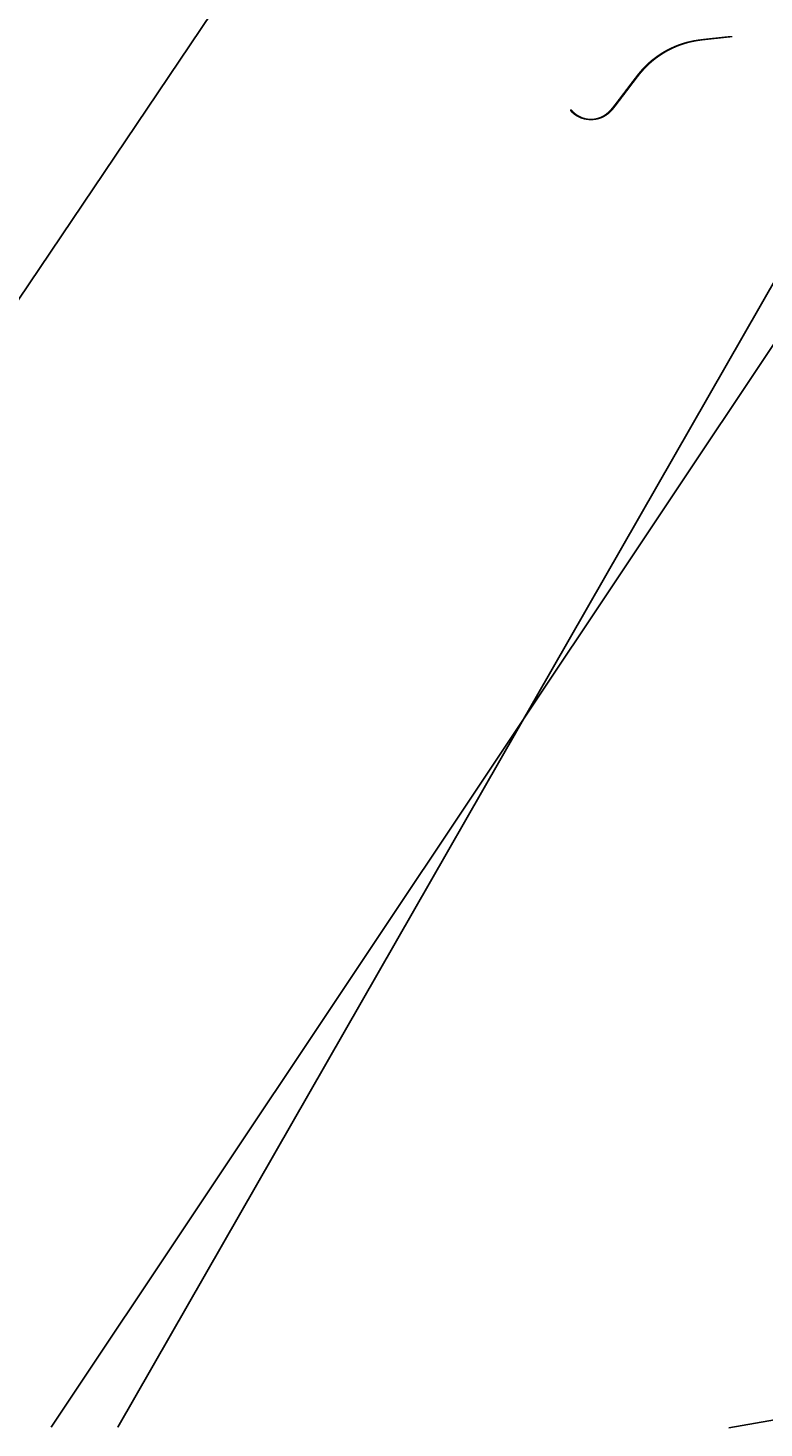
# Model space of a CAD drawing. Header units: metres. Extents: x 8431043 to 8456388, y 5766167 to 5771876.
# Tile 2 of 26: x 8432340 to 8433580, y 5768318 to 5770677. Entities that reach past the tile are written whole.
import ezdxf

# ---------------------------------------------------------------- set-up
doc = ezdxf.new("R2010")
doc.units = ezdxf.units.M
doc.layers.add('hatch zdi chodniki', color=7, linetype='Continuous', lineweight=0, true_color=0x8345ba)
doc.layers.add('WYMIARY', color=253, linetype='Continuous', lineweight=13)
doc.styles.add('ISOCP', font='geniso.shx')
doc.styles.add('własny_500', font='isocp.shx', dxfattribs={"width": 0.9, "height": 1.2})
doc.dimstyles.new('kopia własny 500', dxfattribs={"dimtxt": 1.2, "dimasz": 0.8, "dimexe": 0.1795, "dimexo": 0.0625, "dimgap": 0.09, "dimtad": 3, "dimdec": 1, "dimzin": 0, "dimdsep": 46, "dimtxsty": 'własny_500', "dimblk": 'ARCHTICK', "dimcen": 0.09, "dimaunit": 2, "dimadec": 4, "dimazin": 0, "dimtfac": 1, "dimtdec": 1, "dimtofl": 0, "dimtmove": 2, "dimatfit": 3, "dimldrblk": 'ARCHTICK', "dimfxl": 1, "dimtolj": 1, "dimtzin": 0, "dimarcsym": 0})

# ---------------------------------------------------------------- blocks, each defined once
blk = doc.blocks.new('_ARCHTICK')
at = {"color": 0, "linetype": 'ByBlock', "const_width": 0.15}
blk.add_lwpolyline([(-0.5, -0.5), (0.5, 0.5)], dxfattribs=at)
blk = doc.blocks.new('*D70')
at = {"layer": 'Defpoints', "color": 0, "transparency": 16777216}
for p in [(8433437.7, 5771876.3), (8433439, 5771875.4), (8431043.1, 5768319.9)]:
    blk.add_point(p, dxfattribs=at)
at = {"layer": 'WYMIARY', "color": 0, "lineweight": -2, "transparency": 16777216}
blk.add_line((8431044.4, 5768319.1), (8433439, 5771875.4), dxfattribs=at)
at = {"layer": 'WYMIARY', "color": 0, "lineweight": -2, "transparency": 16777216, "xscale": 0.75, "yscale": 0.75, "zscale": 0.75}
for p, rotation in [((8433439, 5771875.4), 56.04704147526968), ((8431044.4, 5768319.1), 236.0470414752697)]:
    blk.add_blockref('_ARCHTICK', p, dxfattribs=dict(at, rotation=rotation))
at = {"layer": 'WYMIARY', "color": 0, "transparency": 16777216, "insert": (8432241.1, 5770097.7), "char_height": 1.25, "attachment_point": 5, "rotation": 56.047, "style": 'ISOCP'}
blk.add_mtext('\\A1;4287.4', dxfattribs=at)
blk = doc.blocks.new('*D71')
at = {"layer": 'Defpoints', "color": 0, "transparency": 16777216}
for p in [(8437890.2, 5769075.3), (8437890.4, 5769073.7), (8433520.4, 5768319.9)]:
    blk.add_point(p, dxfattribs=at)
at = {"layer": 'WYMIARY', "color": 0, "lineweight": -2, "transparency": 16777216}
blk.add_line((8433520.7, 5768318.3), (8437890.4, 5769073.7), dxfattribs=at)
at = {"layer": 'WYMIARY', "color": 0, "lineweight": -2, "transparency": 16777216, "xscale": 0.75, "yscale": 0.75, "zscale": 0.75}
for p, rotation in [((8437890.4, 5769073.7), 9.8074237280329), ((8433520.7, 5768318.3), 189.8074237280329)]:
    blk.add_blockref('_ARCHTICK', p, dxfattribs=dict(at, rotation=rotation))
at = {"layer": 'WYMIARY', "color": 0, "transparency": 16777216, "insert": (8435705.4, 5768696.7), "char_height": 1.25, "attachment_point": 5, "rotation": 9.8074, "style": 'ISOCP'}
blk.add_mtext('\\A1;4434.6', dxfattribs=at)
blk = doc.blocks.new('*D74')
at = {"layer": 'Defpoints', "color": 0, "transparency": 16777216}
for p in [(8434749.8, 5771876.3), (8434750.9, 5771875.6), (8432377.7, 5768319.9)]:
    blk.add_point(p, dxfattribs=at)
at = {"layer": 'WYMIARY', "color": 0, "lineweight": -2, "transparency": 16777216}
blk.add_line((8432378.8, 5768319.2), (8434750.9, 5771875.6), dxfattribs=at)
at = {"layer": 'WYMIARY', "color": 0, "lineweight": -2, "transparency": 16777216, "xscale": 0.75, "yscale": 0.75, "zscale": 0.75}
for p, rotation in [((8434750.9, 5771875.6), 56.2965312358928), ((8432378.8, 5768319.2), 236.2965312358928)]:
    blk.add_blockref('_ARCHTICK', p, dxfattribs=dict(at, rotation=rotation))
at = {"layer": 'WYMIARY', "color": 0, "transparency": 16777216, "insert": (8433564.3, 5770097.8), "char_height": 1.25, "attachment_point": 5, "rotation": 56.2965, "style": 'ISOCP'}
blk.add_mtext('\\A1;4274.9', dxfattribs=at)
blk = doc.blocks.new('*D79')
at = {"layer": 'Defpoints', "color": 0, "transparency": 16777216}
for p in [(8433744.7, 5770511.2), (8433746.2, 5770510.3), (8432489.6, 5768319.9)]:
    blk.add_point(p, dxfattribs=at)
at = {"layer": 'WYMIARY', "color": 0, "lineweight": -2, "transparency": 16777216}
blk.add_line((8432491.1, 5768319.1), (8433746.2, 5770510.3), dxfattribs=at)
at = {"layer": 'WYMIARY', "color": 0, "lineweight": -2, "transparency": 16777216, "xscale": 0.75, "yscale": 0.75, "zscale": 0.75}
for p, rotation in [((8433746.2, 5770510.3), 60.19574053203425), ((8432491.1, 5768319.1), 240.1957405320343)]:
    blk.add_blockref('_ARCHTICK', p, dxfattribs=dict(at, rotation=rotation))
at = {"layer": 'WYMIARY', "color": 0, "transparency": 16777216, "insert": (8433118, 5769415.1), "char_height": 1.25, "attachment_point": 5, "rotation": 60.1957, "style": 'ISOCP'}
blk.add_mtext('\\A1;2525.2', dxfattribs=at)

msp = doc.modelspace()

# ---------------------------------------------------------------- hatches: boundary and pattern name
at = {"layer": 'hatch zdi chodniki', "lineweight": 5}
h = msp.add_hatch(dxfattribs=at)
h.set_pattern_fill('ANSI31', color=256, scale=0.05, angle=45, style=0)
h.paths.add_polyline_path([(8433463.45, 5770654.15), (8433472.08, 5770655.48), (8433485.62, 5770657.04), (8433525.63, 5770661.34), (8433525.4, 5770663.12), (8433485.42, 5770658.83), (8433471.84, 5770657.27), (8433463.12, 5770655.92), (8433452.91, 5770653.71), (8433445.73, 5770651.72), (8433437.42, 5770648.95), (8433431.28, 5770646.56), (8433423.01, 5770642.85), (8433415.76, 5770639.11), (8433408.05, 5770634.58), (8433400.44, 5770629.5), (8433394.83, 5770625.32), (8433394.44, 5770625.01), (8433395.77, 5770623.77), (8433395.93, 5770623.9), (8433401.47, 5770628.03), (8433409.01, 5770633.06), (8433416.63, 5770637.54), (8433423.8, 5770641.23), (8433431.97, 5770644.9), (8433438.03, 5770647.26), (8433446.26, 5770650), (8433453.34, 5770651.96)])
h = msp.add_hatch(dxfattribs=at)
h.set_pattern_fill('ANSI31', color=256, scale=0.05, angle=45, style=0)
h.paths.add_polyline_path([(8433381.82, 5770611.43), (8433386.81, 5770616.2), (8433390.87, 5770619.77), (8433395.77, 5770623.77), (8433394.44, 5770625.01), (8433389.71, 5770621.15), (8433385.6, 5770617.52), (8433380.55, 5770612.7), (8433375.84, 5770607.79), (8433370.6, 5770601.79), (8433367.25, 5770597.66), (8433361.18, 5770589.78), (8433330.94, 5770549.97), (8433327.6, 5770545.64), (8433329.05, 5770544.58), (8433332.37, 5770548.88), (8433362.61, 5770588.69), (8433368.67, 5770596.54), (8433371.97, 5770600.63), (8433377.17, 5770606.58)])
h = msp.add_hatch(dxfattribs=at)
h.set_pattern_fill('ANSI31', color=256, scale=0.05, angle=45, style=0)
h.paths.add_polyline_path([(8433321.19, 5770535.43), (8433324.72, 5770539.23), (8433327.59, 5770542.68), (8433329.05, 5770544.58), (8433327.6, 5770545.64), (8433326.18, 5770543.8), (8433323.37, 5770540.42), (8433319.92, 5770536.71), (8433315.97, 5770533.13), (8433312.04, 5770530.27), (8433308.97, 5770528.47), (8433305.57, 5770526.83), (8433301.21, 5770525.23), (8433296.26, 5770524.03), (8433292.43, 5770523.5), (8433289.96, 5770523.35), (8433287.53, 5770523.33), (8433283.37, 5770523.62), (8433278.52, 5770524.46), (8433274.05, 5770525.77), (8433270.62, 5770527.15), (8433266.76, 5770529.11), (8433263.14, 5770531.44), (8433258.82, 5770534.97), (8433255.67, 5770538.22), (8433254.83, 5770539.29), (8433253.86, 5770537.61), (8433254.31, 5770537.04), (8433257.6, 5770533.64), (8433262.08, 5770529.98), (8433265.86, 5770527.55), (8433269.87, 5770525.51), (8433273.46, 5770524.07), (8433278.11, 5770522.71), (8433283.15, 5770521.83), (8433287.48, 5770521.53), (8433290.02, 5770521.55), (8433292.61, 5770521.71), (8433296.59, 5770522.26), (8433301.73, 5770523.51), (8433306.27, 5770525.17), (8433309.82, 5770526.88), (8433313.03, 5770528.77), (8433317.11, 5770531.73)])

# ---------------------------------------------------------------- dimensions: what is measured, and where the dimension line sits
at = {"layer": 'WYMIARY', "color": 5}
for p1, p2, distance, picture, middle in [((8431043.13, 5768319.94), (8433437.69, 5771876.32), -1.56, '*D70', (8432241.11, 5770097.66)), ((8432377.71, 5768319.94), (8434749.83, 5771876.32), -1.34, '*D74', (8433564.29, 5770097.78)), ((8432489.6, 5768319.94), (8433744.73, 5770511.15), -1.68, '*D79', (8433118, 5769415.07)), ((8433520.37, 5768319.94), (8437890.16, 5769075.32), -1.67, '*D71', (8435705.43, 5768696.69))]:
    dim = msp.add_aligned_dim(p1=p1, p2=p2, distance=distance, dimstyle='kopia własny 500', override={"dimtxt": 1.25, "dimasz": 0.75, "dimtxsty": 'ISOCP', "dimse1": 1, "dimse2": 1, "dimtmove": 1}, dxfattribs=at)
    dim.commit()
    dim.dimension.update_dxf_attribs({"geometry": picture, "text_midpoint": middle})

doc.saveas('drawing.dxf')
